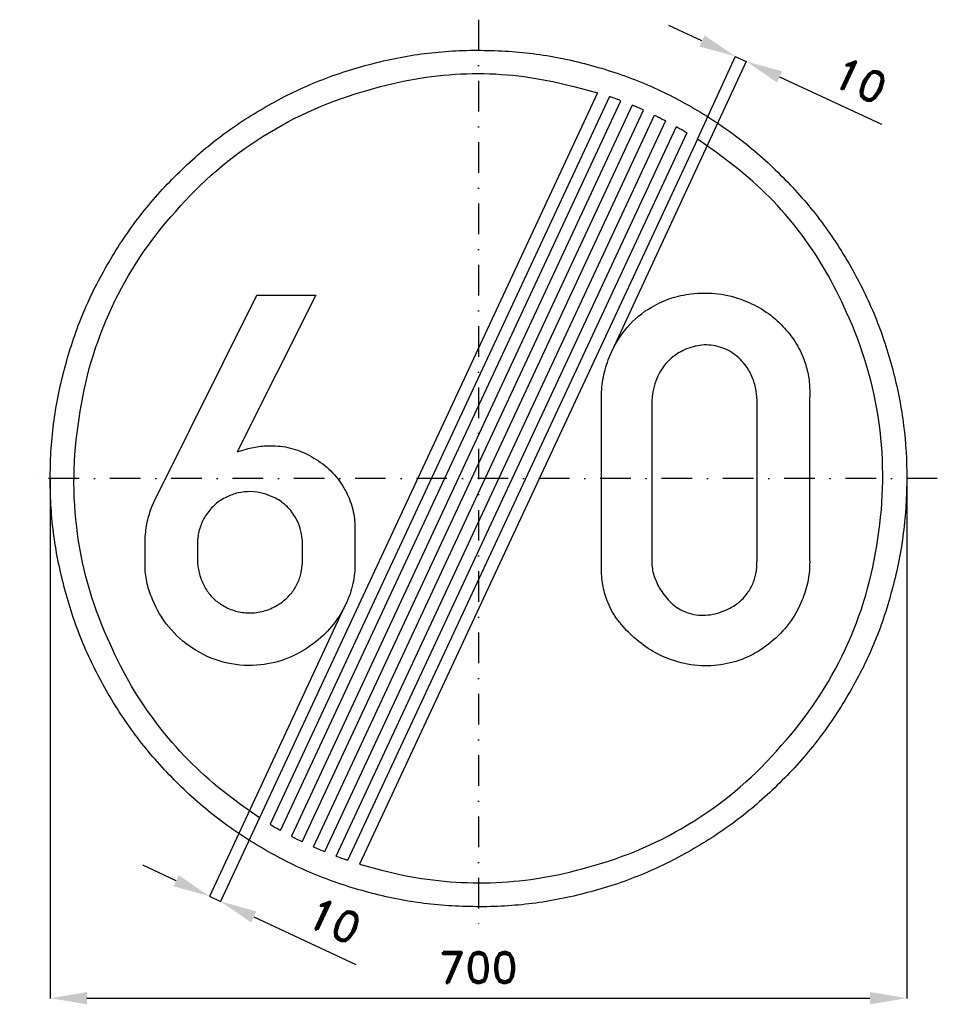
# Model space of a CAD drawing. Header units: millimetres. Extents: x -375 to 375, y -430 to 375.
import ezdxf

# ---------------------------------------------------------------- set-up
doc = ezdxf.new("R2010")
doc.units = ezdxf.units.MM
doc.header["$LTSCALE"] = 5
doc.linetypes.add('ČERCHOVANÁX2', pattern=[2, 1, -0.5, 0, -0.5])
doc.layers.add('Kóty', color=2, linetype='Continuous')
doc.layers.add('Značka', color=7, linetype='Continuous')
doc.styles.get("Standard").update_dxf_attribs({"font": 'romand.shx', "height": 25})
doc.dimstyles.get("Standard").update_dxf_attribs({"dimtxt": 25, "dimasz": 30, "dimexe": 0.18, "dimexo": 0.0625, "dimgap": 12.5, "dimtad": 1, "dimdec": 0, "dimzin": 0, "dimdsep": 46, "dimtxsty": 'Standard', "dimcen": 0.09, "dimadec": 0, "dimazin": 0, "dimtfac": 1, "dimtdec": 0, "dimtofl": 0, "dimtmove": 0, "dimatfit": 3, "dimfxl": 1, "dimtolj": 1, "dimtzin": 0, "dimarcsym": 0})

# ---------------------------------------------------------------- blocks, each defined once
blk = doc.blocks.new('*D2')
at = {"layer": 'Defpoints', "color": 0, "transparency": 16777216}
for p in [(-350.04, 0), (349.97, -3.46), (349.97, -424.82)]:
    blk.add_point(p, dxfattribs=at)
at = {"layer": 'Kóty', "color": 0, "lineweight": -2, "transparency": 16777216}
for p, q in [((-350.04, -0.06), (-350.04, -425)), ((349.97, -3.53), (349.97, -425)), ((-320.04, -424.82), (319.97, -424.82))]:
    blk.add_line(p, q, dxfattribs=at)
at = {"layer": 'Kóty', "color": 0, "transparency": 16777216}
for points in [[(-320.04, -419.82), (-320.04, -429.82), (-350.04, -424.82)], [(319.97, -419.82), (319.97, -429.82), (349.97, -424.82)]]:
    blk.add_solid(points, dxfattribs=at)
at = {"layer": 'Kóty', "color": 0, "transparency": 16777216, "insert": (-0.04, -399.82), "char_height": 25, "attachment_point": 5}
blk.add_mtext('\\A1;700', dxfattribs=at)

msp = doc.modelspace()

# ---------------------------------------------------------------- linework, layer by layer
at = {"layer": 'Kóty'}
for p, q in [((182.66, 357.66), (155.44, 370.27)), ((109.22, 104.31), (218.94, 341.05)), ((178.93, 277.24), (209.96, 345.21)), ((246.08, 328.27), (329.46, 289.62)), ((-109.52, -104.75), (-219.99, -341.65)), ((-178.96, -277.3), (-210.93, -345.87)), ((-247.1, -328.81), (-274.29, -316.13)), ((-183.67, -358.38), (-100.37, -397.22))]:
    msp.add_line(p, q, dxfattribs=at)
for points in [[(209.88, 345.04), (218.86, 340.88)], [(-219.91, -341.48), (-210.85, -345.71)]]:
    msp.add_lwpolyline(points, dxfattribs=at)
for points in [[(184.77, 362.2), (180.56, 353.12), (209.88, 345.04)], [(248.18, 332.8), (243.98, 323.73), (218.86, 340.88)], [(-244.99, -324.27), (-249.21, -333.34), (-219.91, -341.48)], [(-181.55, -353.85), (-185.78, -362.92), (-210.85, -345.71)]]:
    msp.add_solid(points, dxfattribs=at)
at = {"layer": 'Značka', "color": 6, "linetype": 'ČERCHOVANÁX2', "lineweight": 25, "ltscale": 5}
for p, q in [((0, 375), (0, -375)), ((375, 0), (-375, 0))]:
    msp.add_line(p, q, dxfattribs=at)
at = {"layer": 'Značka', "color": 5}
for points in [[(349.99, -0.03, -0.001625), (349.98, -2.32), (349.96, -4.61, -0.032168), (346.47, -50.24, -0.035723), (336.85, -95.03, -0.036665), (321.81, -138.29, -0.034753), (300.78, -178.98, -0.034041), (274.95, -216.8, -0.034446), (244.21, -250.74, -0.034566), (209.5, -280.59, -0.034423), (171, -305.4, -0.034389), (129.74, -325.25, -0.034417), (86.14, -339.26, -0.034425), (41.14, -347.75, -0.034402), (-4.59, -350, -0.034408), (-50.26, -346.56, -0.034407), (-95.02, -336.89, -0.034408), (-138.23, -321.75, -0.034412), (-178.97, -300.82, -0.034403), (-216.79, -275.01, -0.034416), (-250.72, -244.26, -0.034424), (-280.57, -209.53, -0.03441), (-305.39, -171.05, -0.034415), (-325.24, -129.78, -0.034418), (-339.24, -86.18, -0.034414), (-347.74, -41.19, -0.034417), (-349.98, 4.55, -0.034416), (-346.54, 50.21, -0.034414), (-336.87, 94.97, -0.034418), (-321.73, 138.19, -0.034421), (-300.8, 178.92, -0.034414), (-274.99, 216.75, -0.034413), (-244.24, 250.68, -0.034403), (-209.52, 280.53, -0.034421), (-171.03, 305.34, -0.034408), (-129.76, 325.19, -0.034417), (-86.17, 339.2, -0.034422), (-41.17, 347.69, -0.034424), (4.57, 349.94, -0.034419), (50.23, 346.5, -0.034406), (94.99, 336.83, -0.034428), (138.21, 321.68, -0.034446), (178.94, 300.76, -0.03443), (216.76, 274.95, -0.034407), (250.69, 244.2, -0.034402), (280.55, 209.47, -0.03449), (305.36, 170.99, -0.034412), (325.19, 129.73, -0.034076), (339.22, 86.12, -0.032791), (347.5, 43.35, -0.034266), (349.99, -0.03)], [(97.36, 315.28), (-178.96, -277.3), (-194.41, -266.39), (-209.52, -254.99, -0.060973), (-262.27, -201.2, -0.061376), (-300.78, -135.82, -0.076299), (-327.67, -45.32, -0.076249), (-326.33, 49.13, -0.076077), (-299.71, 139.78, -0.075846), (-247.43, 218.34, -0.075536), (-175.91, 279.8, -0.074223), (-89.32, 317.65, -0.061358), (-14.37, 330.61, -0.066762), (60.63, 324.35), (79.08, 320.14), (97.36, 315.28)], [(178.93, 277.24), (-97.39, -315.34), (-79.1, -320.16), (-60.66, -324.41, 0.060983), (14.46, -330.24, 0.061375), (89.3, -317.71, 0.076296), (175.9, -280.14, 0.076245), (247.4, -218.4, 0.076077), (299.73, -139.75, 0.075845), (326.31, -49.19, 0.075537), (327.41, 45.09, 0.074217), (300.76, 135.76, 0.061371), (262.5, 201.5, 0.06675), (209.5, 254.93), (194.41, 266.36), (178.93, 277.24)], [(-132.83, 149.88), (-197.2, 21.66), (-193.5, 22.87), (-189.77, 24, -0.039106), (-178.09, 26.33, -0.045943), (-166.17, 26.66, -0.066095), (-149.75, 23.73, -0.062065), (-134.51, 16.72, -0.064513), (-120.72, 6.13, -0.067453), (-110.17, -7.65, -0.060627), (-103.85, -21.65, -0.062995), (-101.14, -36.65), (-101.03, -38.33), (-100.95, -40), (-100.95, -69, -0.001838), (-100.98, -71.12, -0.00551), (-101.05, -73.25, -0.057554), (-103.74, -90.08, -0.056066), (-110.17, -105.97, -0.065551), (-121.72, -122.99, -0.061137), (-137.2, -136.62, -0.069317), (-158.07, -147.76, -0.074492), (-181.2, -152.56, -0.086629), (-208.61, -150.11, -0.085354), (-233.7, -138.62, -0.080121), (-253.18, -121.32, -0.076187), (-266.42, -98.9, -0.044539), (-270.78, -85.99, -0.055035), (-272.48, -72.62, -0.006148), (-272.51, -70.8, -0.001869), (-272.51, -68.97), (-272.52, -48.9), (-272.36, -47.28), (-272.2, -45.65, -0.015352), (-271.31, -38.86, -0.023933), (-269.89, -32.15, -0.024184), (-268.03, -26.02, -0.019882), (-265.64, -20.06), (-264.72, -18.01), (-263.77, -15.97), (-181.27, 149.88), (-132.83, 149.88)], [(100.5, 63.1), (100.47, 65.78, -0.005907), (100.49, 68.47, -0.049022), (102.46, 84.87, -0.049985), (107.65, 100.72, -0.079527), (121.43, 123.36, -0.08909), (141.68, 140.13, -0.059753), (157.18, 147.3, -0.051982), (173.93, 150.88, -0.062026), (195.78, 150.9, -0.064475), (216.9, 145.5, -0.055426), (233.23, 137.33, -0.055486), (247.37, 125.78, -0.051117), (257.75, 113.3, -0.054887), (265.28, 98.94, -0.04524), (269.11, 86.61, -0.045999), (270.65, 73.85, -0.012286), (270.72, 69.38, -0.004099), (270.65, 64.91), (270.65, -65.84), (270.68, -68.53, -0.006903), (270.65, -71.22, -0.051789), (268.63, -86.77, -0.049708), (263.49, -101.69, -0.066814), (252.32, -120.46, -0.065917), (236.62, -135.69, -0.061118), (219.71, -146, -0.064157), (200.81, -151.81, -0.06966), (179.05, -152.97, -0.067446), (157.81, -148.25, -0.056819), (140.67, -140.14, -0.049567), (125.56, -128.53, -0.048044), (114.13, -116.15, -0.065877), (105.87, -101.69, -0.054748), (101.89, -88.53, -0.042354), (100.49, -74.81, -0.009172), (100.44, -70.32, -0.003111), (100.49, -65.84), (100.5, 63.1)], [(141.68, 63.1), (141.68, -65.84), (141.66, -67.64, 0.009528), (141.68, -69.44, 0.07385), (143.78, -80.54, 0.059496), (148.84, -90.94, 0.070722), (157.34, -101.62, 0.094575), (168.56, -108.84, 0.108407), (183.56, -111.81, 0.087599), (198.99, -108.84, 0.078135), (211.19, -102.5, 0.088165), (220.49, -92.72, 0.061793), (224.86, -84.54, 0.061199), (227.12, -75.59, 0.02518), (227.55, -70.73, 0.008453), (227.65, -65.84), (227.65, 63.1), (227.37, 67.34, 0.01649), (226.9, 71.56, 0.058329), (224.07, 82.12, 0.064735), (218.71, 91.75, 0.088092), (208.53, 101.99, 0.097886), (195.43, 107.88, 0.099834), (180.84, 108.79, 0.08829), (166.78, 104.31, 0.074123), (156.43, 97.28, 0.075672), (148.68, 87.63, 0.052621), (144.82, 79.51, 0.046088), (142.62, 70.81), (142.08, 66.96), (141.68, 63.1)], [(-229.7, -51.28), (-229.7, -69.19), (-229.52, -70.53), (-229.33, -71.87, 0.046128), (-226.88, -81.91, 0.065971), (-222.3, -91.12, 0.065608), (-216.34, -98.35, 0.058918), (-208.73, -103.94, 0.067227), (-198.49, -108.35, 0.069344), (-187.45, -109.84, 0.072201), (-175.7, -108.4, 0.068736), (-164.8, -103.78, 0.044856), (-158.7, -99.61, 0.047767), (-153.48, -94.4, 0.063392), (-148.11, -86.17, 0.065652), (-145.01, -76.87, 0.021228), (-144.34, -72.95), (-143.89, -69), (-143.89, -51.59), (-144.08, -49.47), (-144.33, -47.34, 0.051286), (-146.36, -38.94, 0.055493), (-150.14, -31.12, 0.074975), (-157.56, -22.02, 0.072329), (-167.3, -15.44), (-173.82, -12.72), (-180.67, -11.19), (-183.68, -10.86), (-186.7, -10.75, 0.057643), (-196.55, -11.84, 0.060838), (-205.92, -15.22, 0.069323), (-215.15, -21.19, 0.070593), (-222.39, -29.47, 0.064077), (-227.08, -38.53, 0.060792), (-229.39, -48.4), (-229.56, -49.84), (-229.7, -51.28)]]:
    msp.add_lwpolyline(points, format="xyb", dxfattribs=at)
for points in [[(106.94, 312.16), (-170.41, -282.63), (-169.98, -282.89), (-169.55, -283.15), (-167.82, -284.18), (-166.09, -285.19), (-164.35, -286.2), (-162.61, -287.19), (-162.17, -287.44), (-161.73, -287.69), (116.39, 308.76), (115.92, 308.93), (115.45, 309.11), (113.57, 309.81), (111.68, 310.49), (109.79, 311.17), (107.89, 311.83), (107.42, 311.99), (106.94, 312.16)], [(125.71, 305.08), (-152.93, -292.46), (-152.48, -292.69), (-152.04, -292.93), (-150.26, -293.84), (-148.48, -294.75), (-146.69, -295.64), (-144.89, -296.53), (-144.44, -296.75), (-143.99, -296.96), (134.9, 301.13), (134.45, 301.33), (133.99, 301.54), (132.16, 302.35), (130.32, 303.14), (128.48, 303.93), (126.64, 304.7), (126.18, 304.89), (125.71, 305.08)], [(152.9, 292.4), (-125.74, -305.14), (-126.2, -304.95), (-126.66, -304.76), (-128.51, -303.99), (-130.35, -303.2), (-132.18, -302.41), (-134.01, -301.6), (-134.47, -301.39), (-134.93, -301.19), (143.97, 296.9), (144.42, 296.69), (144.87, 296.47), (146.66, 295.58), (148.45, 294.69), (150.24, 293.78), (152.01, 292.87), (152.46, 292.63), (152.9, 292.4)], [(170.39, 282.57), (-106.97, -312.22), (-107.44, -312.05), (-107.92, -311.89), (-109.81, -311.23), (-111.71, -310.55), (-113.59, -309.87), (-115.48, -309.17), (-115.95, -308.99), (-116.42, -308.82), (161.71, 287.63), (162.15, 287.38), (162.58, 287.13), (164.33, 286.14), (166.07, 285.13), (167.8, 284.12), (169.52, 283.09), (169.96, 282.83), (170.39, 282.57)]]:
    msp.add_lwpolyline(points, dxfattribs=at)

# ---------------------------------------------------------------- texts
at = {"layer": 'Kóty', "char_height": 25, "attachment_point": 5}
for insert, rotation in [((311.89, 325.32), 335.13334), ((-117.86, -361.49), 335.00021)]:
    msp.add_mtext('\\A1;10', dxfattribs=dict(at, insert=insert, rotation=rotation))

# ---------------------------------------------------------------- dimensions: what is measured, and where the dimension line sits
at = {"layer": 'Kóty'}
dim = msp.add_linear_dim(base=(349.97, -424.82), p1=(-350.04, 0), p2=(349.97, -3.46), dimstyle='Standard', dxfattribs=at)
dim.commit()
dim.dimension.update_dxf_attribs({"geometry": '*D2', "text_midpoint": (-0.04, -399.82)})

doc.saveas('drawing.dxf')
